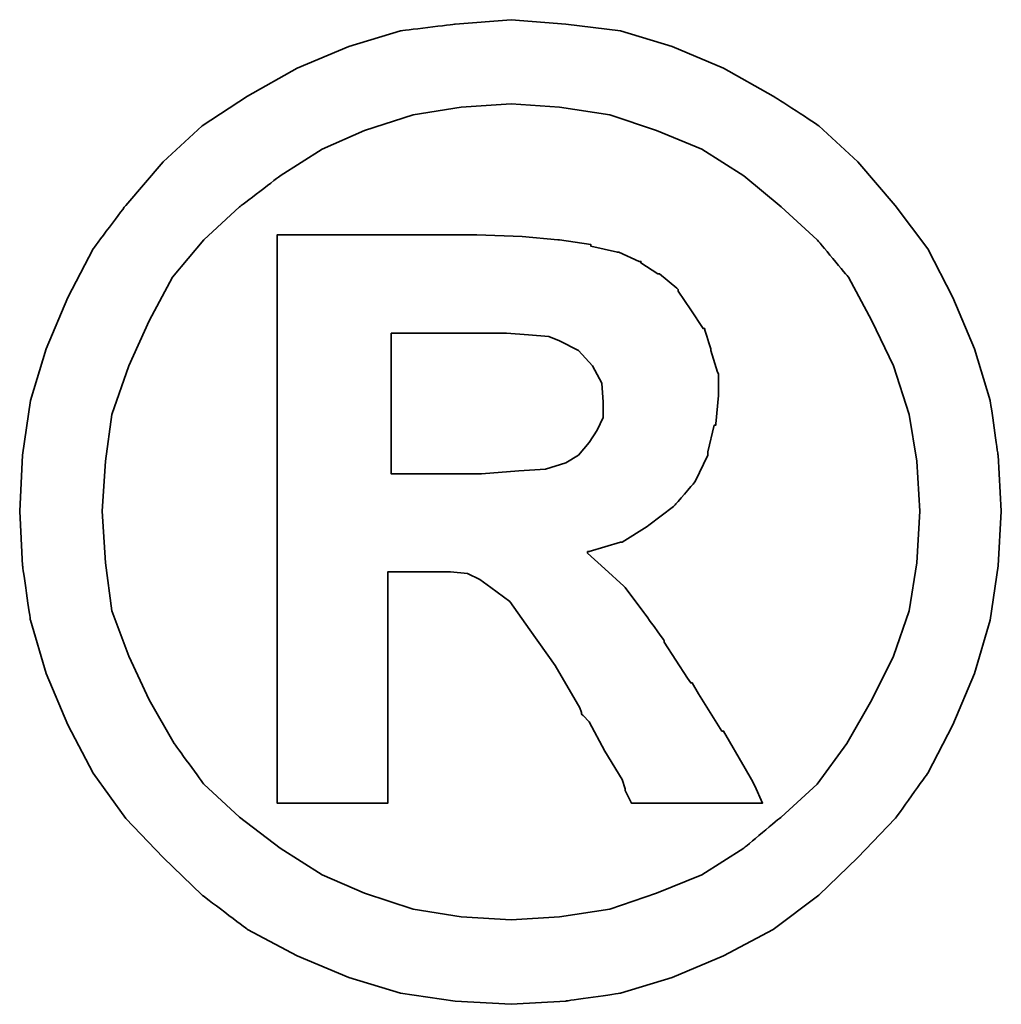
# Model space of a CAD drawing. Header units: millimetres. Extents: x 66 to 553, y -62 to 114.
# Tile 47 of 49: x 457.48 to 459.04, y -6.26 to -4.69. Entities that reach past the tile are written whole.
import ezdxf

# ---------------------------------------------------------------- set-up
doc = ezdxf.new("R2010")
doc.units = ezdxf.units.MM
doc.header["$LTSCALE"] = 0.15
doc.layers.add('DIM', color=4, linetype='CONTINUOUS')
doc.layers.add('layer 1', color=7, linetype='CONTINUOUS')

# ---------------------------------------------------------------- blocks, each defined once
blk = doc.blocks.new('TBI MOTION logo(完整正式版)')
at = {"layer": 'layer 1', "color": 22, "lineweight": 35}
for points, knots in [([(81.20634, 4.98624), (81.20634, 4.98624), (81.18649, 5.32862), (81.18649, 5.32862), (81.18649, 5.32862), (81.18649, 5.32862), (81.13886, 5.66206), (81.13886, 5.66206), (81.13886, 5.66206), (81.13886, 5.66206), (81.04359, 5.97764), (81.04359, 5.97764), (81.04359, 5.97764), (81.04359, 5.97764), (80.91061, 6.29124), (80.91061, 6.29124), (80.91061, 6.29124), (80.91061, 6.29124), (80.75778, 6.58697), (80.75778, 6.58697), (80.75778, 6.58697), (80.75778, 6.58697), (80.5593, 6.85294), (80.5593, 6.85294), (80.5593, 6.85294), (80.5593, 6.85294), (80.33105, 7.1189), (80.33105, 7.1189), (80.33105, 7.1189), (80.33105, 7.1189), (80.09287, 7.33921), (80.09287, 7.33921), (80.09287, 7.33921), (80.09287, 7.33921), (79.815, 7.51982), (79.815, 7.51982), (79.815, 7.51982), (79.815, 7.51982), (79.51133, 7.69051), (79.51133, 7.69051), (79.51133, 7.69051), (79.51133, 7.69051), (79.19773, 7.8235), (79.19773, 7.8235), (79.19773, 7.8235), (79.19773, 7.8235), (78.88215, 7.91877), (78.88215, 7.91877), (78.88215, 7.91877), (78.88215, 7.91877), (78.54871, 7.95846), (78.54871, 7.95846), (78.54871, 7.95846), (78.54871, 7.95846), (78.21526, 7.98625), (78.21526, 7.98625), (78.21526, 7.98625), (78.21526, 7.98625), (77.87388, 7.95846), (77.87388, 7.95846), (77.87388, 7.95846), (77.87388, 7.95846), (77.54044, 7.91877), (77.54044, 7.91877), (77.54044, 7.91877), (77.54044, 7.91877), (77.22485, 7.8235), (77.22485, 7.8235), (77.22485, 7.8235), (77.22485, 7.8235), (76.91027, 7.69051), (76.91027, 7.69051), (76.91027, 7.69051), (76.91027, 7.69051), (76.6056, 7.51982), (76.6056, 7.51982), (76.6056, 7.51982), (76.6056, 7.51982), (76.32972, 7.33921), (76.32972, 7.33921), (76.32972, 7.33921), (76.32972, 7.33921), (76.09154, 7.1189), (76.09154, 7.1189), (76.09154, 7.1189), (76.09154, 7.1189), (75.86329, 6.85294), (75.86329, 6.85294), (75.86329, 6.85294), (75.86329, 6.85294), (75.66382, 6.58697), (75.66382, 6.58697), (75.66382, 6.58697), (75.66382, 6.58697), (75.51099, 6.29124), (75.51099, 6.29124), (75.51099, 6.29124), (75.51099, 6.29124), (75.37702, 5.97764), (75.37702, 5.97764), (75.37702, 5.97764), (75.37702, 5.97764), (75.28175, 5.66206), (75.28175, 5.66206), (75.28175, 5.66206), (75.28175, 5.66206), (75.23411, 5.32862), (75.23411, 5.32862), (75.23411, 5.32862), (75.23411, 5.32862), (75.21625, 4.98624), (75.21625, 4.98624), (75.21625, 4.98624), (75.21625, 4.98624), (75.23411, 4.6528), (75.23411, 4.6528), (75.23411, 4.6528), (75.23411, 4.6528), (75.28175, 4.32035), (75.28175, 4.32035), (75.28175, 4.32035), (75.28175, 4.32035), (75.37702, 3.99583), (75.37702, 3.99583), (75.37702, 3.99583), (75.37702, 3.99583), (75.51099, 3.68224), (75.51099, 3.68224), (75.51099, 3.68224), (75.51099, 3.68224), (75.66382, 3.38749), (75.66382, 3.38749), (75.66382, 3.38749), (75.66382, 3.38749), (75.86329, 3.10963), (75.86329, 3.10963), (75.86329, 3.10963), (75.86329, 3.10963), (76.09154, 2.87145), (76.09154, 2.87145), (76.09154, 2.87145), (76.09154, 2.87145), (76.32972, 2.6432), (76.32972, 2.6432), (76.32972, 2.6432), (76.32972, 2.6432), (76.6056, 2.43381), (76.6056, 2.43381), (76.6056, 2.43381), (76.6056, 2.43381), (76.91027, 2.27205), (76.91027, 2.27205), (76.91027, 2.27205), (76.91027, 2.27205), (77.22485, 2.13906), (77.22485, 2.13906), (77.22485, 2.13906), (77.22485, 2.13906), (77.54044, 2.0438), (77.54044, 2.0438), (77.54044, 2.0438), (77.54044, 2.0438), (77.87388, 1.99616), (77.87388, 1.99616), (77.87388, 1.99616), (77.87388, 1.99616), (78.21526, 1.97631), (78.21526, 1.97631), (78.21526, 1.97631), (78.21526, 1.97631), (78.54871, 1.99616), (78.54871, 1.99616), (78.54871, 1.99616), (78.54871, 1.99616), (78.88215, 2.0438), (78.88215, 2.0438), (78.88215, 2.0438), (78.88215, 2.0438), (79.19773, 2.13906), (79.19773, 2.13906), (79.19773, 2.13906), (79.19773, 2.13906), (79.51133, 2.27205), (79.51133, 2.27205), (79.51133, 2.27205), (79.51133, 2.27205), (79.815, 2.43381), (79.815, 2.43381), (79.815, 2.43381), (79.815, 2.43381), (80.09287, 2.6432), (80.09287, 2.6432), (80.09287, 2.6432), (80.09287, 2.6432), (80.33105, 2.87145), (80.33105, 2.87145), (80.33105, 2.87145), (80.33105, 2.87145), (80.5593, 3.10963), (80.5593, 3.10963), (80.5593, 3.10963), (80.5593, 3.10963), (80.75778, 3.38749), (80.75778, 3.38749), (80.75778, 3.38749), (80.75778, 3.38749), (80.91061, 3.68224), (80.91061, 3.68224), (80.91061, 3.68224), (80.91061, 3.68224), (81.04359, 3.99583), (81.04359, 3.99583), (81.04359, 3.99583), (81.04359, 3.99583), (81.13886, 4.32035), (81.13886, 4.32035), (81.13886, 4.32035), (81.13886, 4.32035), (81.18649, 4.6528), (81.18649, 4.6528), (81.18649, 4.6528), (81.18649, 4.6528), (81.20634, 4.98624), (81.20634, 4.98624)], [0, 0, 0, 0, 0.0178571, 0.0178571, 0.0178571, 0.0178572, 0.0357143, 0.0357143, 0.0357143, 0.0357143, 0.0535714, 0.0535714, 0.0535714, 0.0535714, 0.0714286, 0.0714286, 0.0714286, 0.0714286, 0.0892857, 0.0892857, 0.0892857, 0.0892857, 0.1071429, 0.1071429, 0.1071429, 0.1071429, 0.125, 0.125, 0.125, 0.125, 0.1428571, 0.1428571, 0.1428571, 0.1428572, 0.1607143, 0.1607143, 0.1607143, 0.1607143, 0.1785714, 0.1785714, 0.1785714, 0.1785714, 0.1964286, 0.1964286, 0.1964286, 0.1964286, 0.2142857, 0.2142857, 0.2142857, 0.2142857, 0.2321429, 0.2321429, 0.2321429, 0.2321429, 0.25, 0.25, 0.25, 0.25, 0.2678571, 0.2678571, 0.2678571, 0.2678572, 0.2857143, 0.2857143, 0.2857143, 0.2857143, 0.3035714, 0.3035714, 0.3035714, 0.3035714, 0.3214286, 0.3214286, 0.3214286, 0.3214286, 0.3392857, 0.3392857, 0.3392857, 0.3392857, 0.3571429, 0.3571429, 0.3571429, 0.3571429, 0.375, 0.375, 0.375, 0.375, 0.3928571, 0.3928571, 0.3928571, 0.3928572, 0.4107143, 0.4107143, 0.4107143, 0.4107143, 0.4285714, 0.4285714, 0.4285714, 0.4285714, 0.4464286, 0.4464286, 0.4464286, 0.4464286, 0.4642857, 0.4642857, 0.4642857, 0.4642857, 0.4821429, 0.4821429, 0.4821429, 0.4821429, 0.5, 0.5, 0.5, 0.5, 0.5178571, 0.5178571, 0.5178571, 0.5178572, 0.5357143, 0.5357143, 0.5357143, 0.5357143, 0.5535714, 0.5535714, 0.5535714, 0.5535714, 0.5714286, 0.5714286, 0.5714286, 0.5714286, 0.5892857, 0.5892857, 0.5892857, 0.5892857, 0.6071429, 0.6071429, 0.6071429, 0.6071429, 0.625, 0.625, 0.625, 0.625, 0.6428571, 0.6428571, 0.6428571, 0.6428572, 0.6607143, 0.6607143, 0.6607143, 0.6607143, 0.6785714, 0.6785714, 0.6785714, 0.6785714, 0.6964286, 0.6964286, 0.6964286, 0.6964286, 0.7142857, 0.7142857, 0.7142857, 0.7142857, 0.7321429, 0.7321429, 0.7321429, 0.7321429, 0.75, 0.75, 0.75, 0.75, 0.7678571, 0.7678571, 0.7678571, 0.7678572, 0.7857143, 0.7857143, 0.7857143, 0.7857143, 0.8035714, 0.8035714, 0.8035714, 0.8035714, 0.8214286, 0.8214286, 0.8214286, 0.8214286, 0.8392857, 0.8392857, 0.8392857, 0.8392857, 0.8571429, 0.8571429, 0.8571429, 0.8571429, 0.875, 0.875, 0.875, 0.875, 0.8928571, 0.8928571, 0.8928571, 0.8928572, 0.9107143, 0.9107143, 0.9107143, 0.9107143, 0.9285714, 0.9285714, 0.9285714, 0.9285714, 0.9464286, 0.9464286, 0.9464286, 0.9464286, 0.9642857, 0.9642857, 0.9642857, 0.9642857, 0.9821429, 0.9821429, 0.9821429, 0.9821429, 1, 1, 1, 1]), ([(80.71014, 4.98624), (80.71014, 4.98624), (80.69129, 5.29091), (80.69129, 5.29091), (80.69129, 5.29091), (80.69129, 5.29091), (80.64464, 5.57672), (80.64464, 5.57672), (80.64464, 5.57672), (80.64464, 5.57672), (80.54937, 5.87245), (80.54937, 5.87245), (80.54937, 5.87245), (80.54937, 5.87245), (80.41639, 6.14833), (80.41639, 6.14833), (80.41639, 6.14833), (80.41639, 6.14833), (80.27349, 6.41429), (80.27349, 6.41429), (80.27349, 6.41429), (80.27349, 6.41429), (80.08295, 6.64255), (80.08295, 6.64255), (80.08295, 6.64255), (80.08295, 6.64255), (79.86264, 6.84301), (79.86264, 6.84301), (79.86264, 6.84301), (79.86264, 6.84301), (79.63439, 7.03355), (79.63439, 7.03355), (79.63439, 7.03355), (79.63439, 7.03355), (79.37835, 7.1963), (79.37835, 7.1963), (79.37835, 7.1963), (79.37835, 7.1963), (79.10246, 7.30944), (79.10246, 7.30944), (79.10246, 7.30944), (79.10246, 7.30944), (78.81665, 7.40471), (78.81665, 7.40471), (78.81665, 7.40471), (78.81665, 7.40471), (78.511, 7.45234), (78.511, 7.45234), (78.511, 7.45234), (78.511, 7.45234), (78.21526, 7.47219), (78.21526, 7.47219), (78.21526, 7.47219), (78.21526, 7.47219), (77.9106, 7.45234), (77.9106, 7.45234), (77.9106, 7.45234), (77.9106, 7.45234), (77.61685, 7.40471), (77.61685, 7.40471), (77.61685, 7.40471), (77.61685, 7.40471), (77.32012, 7.30944), (77.32012, 7.30944), (77.32012, 7.30944), (77.32012, 7.30944), (77.06309, 7.1963), (77.06309, 7.1963), (77.06309, 7.1963), (77.06309, 7.1963), (76.80606, 7.03355), (76.80606, 7.03355), (76.80606, 7.03355), (76.80606, 7.03355), (76.55797, 6.84301), (76.55797, 6.84301), (76.55797, 6.84301), (76.55797, 6.84301), (76.34063, 6.64255), (76.34063, 6.64255), (76.34063, 6.64255), (76.34063, 6.64255), (76.1491, 6.41429), (76.1491, 6.41429), (76.1491, 6.41429), (76.1491, 6.41429), (76.0062, 6.14833), (76.0062, 6.14833), (76.0062, 6.14833), (76.0062, 6.14833), (75.88314, 5.87245), (75.88314, 5.87245), (75.88314, 5.87245), (75.88314, 5.87245), (75.77794, 5.57672), (75.77794, 5.57672), (75.77794, 5.57672), (75.77794, 5.57672), (75.73924, 5.29091), (75.73924, 5.29091), (75.73924, 5.29091), (75.73924, 5.29091), (75.72039, 4.98624), (75.72039, 4.98624), (75.72039, 4.98624), (75.72039, 4.98624), (75.73924, 4.67165), (75.73924, 4.67165), (75.73924, 4.67165), (75.73924, 4.67165), (75.77794, 4.37791), (75.77794, 4.37791), (75.77794, 4.37791), (75.77794, 4.37791), (75.88314, 4.10102), (75.88314, 4.10102), (75.88314, 4.10102), (75.88314, 4.10102), (76.0062, 3.83407), (76.0062, 3.83407), (76.0062, 3.83407), (76.0062, 3.83407), (76.15902, 3.56811), (76.15902, 3.56811), (76.15902, 3.56811), (76.15902, 3.56811), (76.34063, 3.32001), (76.34063, 3.32001), (76.34063, 3.32001), (76.34063, 3.32001), (76.55797, 3.11955), (76.55797, 3.11955), (76.55797, 3.11955), (76.55797, 3.11955), (76.80606, 2.92901), (76.80606, 2.92901), (76.80606, 2.92901), (76.80606, 2.92901), (77.06309, 2.76725), (77.06309, 2.76725), (77.06309, 2.76725), (77.06309, 2.76725), (77.32012, 2.65412), (77.32012, 2.65412), (77.32012, 2.65412), (77.32012, 2.65412), (77.61685, 2.55786), (77.61685, 2.55786), (77.61685, 2.55786), (77.61685, 2.55786), (77.9106, 2.51022), (77.9106, 2.51022), (77.9106, 2.51022), (77.9106, 2.51022), (78.21526, 2.49137), (78.21526, 2.49137), (78.21526, 2.49137), (78.21526, 2.49137), (78.511, 2.51022), (78.511, 2.51022), (78.511, 2.51022), (78.511, 2.51022), (78.81665, 2.55786), (78.81665, 2.55786), (78.81665, 2.55786), (78.81665, 2.55786), (79.10246, 2.65412), (79.10246, 2.65412), (79.10246, 2.65412), (79.10246, 2.65412), (79.37835, 2.76725), (79.37835, 2.76725), (79.37835, 2.76725), (79.37835, 2.76725), (79.63439, 2.92901), (79.63439, 2.92901), (79.63439, 2.92901), (79.63439, 2.92901), (79.86264, 3.11955), (79.86264, 3.11955), (79.86264, 3.11955), (79.86264, 3.11955), (80.08295, 3.32001), (80.08295, 3.32001), (80.08295, 3.32001), (80.08295, 3.32001), (80.26356, 3.56811), (80.26356, 3.56811), (80.26356, 3.56811), (80.26356, 3.56811), (80.41639, 3.83407), (80.41639, 3.83407), (80.41639, 3.83407), (80.41639, 3.83407), (80.54937, 4.10102), (80.54937, 4.10102), (80.54937, 4.10102), (80.54937, 4.10102), (80.64464, 4.37791), (80.64464, 4.37791), (80.64464, 4.37791), (80.64464, 4.37791), (80.69129, 4.67165), (80.69129, 4.67165), (80.69129, 4.67165), (80.69129, 4.67165), (80.71014, 4.98624), (80.71014, 4.98624)], [0, 0, 0, 0, 0.0192308, 0.0192308, 0.0192308, 0.0192308, 0.0384615, 0.0384615, 0.0384615, 0.0384615, 0.0576923, 0.0576923, 0.0576923, 0.0576923, 0.0769231, 0.0769231, 0.0769231, 0.0769231, 0.0961538, 0.0961538, 0.0961538, 0.0961539, 0.1153846, 0.1153846, 0.1153846, 0.1153846, 0.1346154, 0.1346154, 0.1346154, 0.1346154, 0.1538462, 0.1538462, 0.1538462, 0.1538462, 0.1730769, 0.1730769, 0.1730769, 0.1730769, 0.1923077, 0.1923077, 0.1923077, 0.1923077, 0.2115385, 0.2115385, 0.2115385, 0.2115385, 0.2307692, 0.2307692, 0.2307692, 0.2307692, 0.25, 0.25, 0.25, 0.25, 0.2692308, 0.2692308, 0.2692308, 0.2692308, 0.2884615, 0.2884615, 0.2884615, 0.2884615, 0.3076923, 0.3076923, 0.3076923, 0.3076923, 0.3269231, 0.3269231, 0.3269231, 0.3269231, 0.3461538, 0.3461538, 0.3461538, 0.3461539, 0.3653846, 0.3653846, 0.3653846, 0.3653846, 0.3846154, 0.3846154, 0.3846154, 0.3846154, 0.4038462, 0.4038462, 0.4038462, 0.4038462, 0.4230769, 0.4230769, 0.4230769, 0.4230769, 0.4423077, 0.4423077, 0.4423077, 0.4423077, 0.4615385, 0.4615385, 0.4615385, 0.4615385, 0.4807692, 0.4807692, 0.4807692, 0.4807692, 0.5, 0.5, 0.5, 0.5, 0.5192308, 0.5192308, 0.5192308, 0.5192308, 0.5384615, 0.5384615, 0.5384615, 0.5384615, 0.5576923, 0.5576923, 0.5576923, 0.5576923, 0.5769231, 0.5769231, 0.5769231, 0.5769231, 0.5961538, 0.5961538, 0.5961538, 0.5961539, 0.6153846, 0.6153846, 0.6153846, 0.6153846, 0.6346154, 0.6346154, 0.6346154, 0.6346154, 0.6538462, 0.6538462, 0.6538462, 0.6538462, 0.6730769, 0.6730769, 0.6730769, 0.6730769, 0.6923077, 0.6923077, 0.6923077, 0.6923077, 0.7115385, 0.7115385, 0.7115385, 0.7115385, 0.7307692, 0.7307692, 0.7307692, 0.7307692, 0.75, 0.75, 0.75, 0.75, 0.7692308, 0.7692308, 0.7692308, 0.7692308, 0.7884615, 0.7884615, 0.7884615, 0.7884615, 0.8076923, 0.8076923, 0.8076923, 0.8076923, 0.8269231, 0.8269231, 0.8269231, 0.8269231, 0.8461538, 0.8461538, 0.8461538, 0.8461539, 0.8653846, 0.8653846, 0.8653846, 0.8653846, 0.8846154, 0.8846154, 0.8846154, 0.8846154, 0.9038462, 0.9038462, 0.9038462, 0.9038462, 0.9230769, 0.9230769, 0.9230769, 0.9230769, 0.9423077, 0.9423077, 0.9423077, 0.9423077, 0.9615385, 0.9615385, 0.9615385, 0.9615385, 0.9807692, 0.9807692, 0.9807692, 0.9807692, 1, 1, 1, 1]), ([(76.78721, 3.2823), (76.78721, 3.2823), (76.78721, 3.32001), (76.78721, 3.32001), (76.78721, 3.32001), (76.78721, 3.32001), (76.78721, 3.42422), (76.78721, 3.42422), (76.78721, 3.42422), (76.78721, 3.42422), (76.78721, 3.59689), (76.78721, 3.59689), (76.78721, 3.59689), (76.78721, 3.59689), (76.78721, 3.80529), (76.78721, 3.80529), (76.78721, 3.80529), (76.78721, 3.80529), (76.78721, 4.0524), (76.78721, 4.0524), (76.78721, 4.0524), (76.78721, 4.0524), (76.78721, 4.32035), (76.78721, 4.32035), (76.78721, 4.32035), (76.78721, 4.32035), (76.78721, 4.92868), (76.78721, 4.92868), (76.78721, 4.92868), (76.78721, 4.92868), (76.78721, 5.53801), (76.78721, 5.53801), (76.78721, 5.53801), (76.78721, 5.53801), (76.78721, 5.82482), (76.78721, 5.82482), (76.78721, 5.82482), (76.78721, 5.82482), (76.78721, 6.07291), (76.78721, 6.07291), (76.78721, 6.07291), (76.78721, 6.07291), (76.78721, 6.30017), (76.78721, 6.30017), (76.78721, 6.30017), (76.78721, 6.30017), (76.78721, 6.45399), (76.78721, 6.45399), (76.78721, 6.45399), (76.78721, 6.45399), (76.78721, 6.5572), (76.78721, 6.5572), (76.78721, 6.5572), (76.78721, 6.5572), (76.78721, 6.59689), (76.78721, 6.59689), (76.78721, 6.59689), (76.78721, 6.59689), (76.78721, 6.67232), (76.78721, 6.67232), (76.78721, 6.67232), (76.78721, 6.67232), (76.8537, 6.67232), (76.8537, 6.67232), (76.8537, 6.67232), (76.8537, 6.67232), (76.87355, 6.67232), (76.87355, 6.67232), (76.87355, 6.67232), (76.87355, 6.67232), (76.91027, 6.67232), (76.91027, 6.67232), (76.91027, 6.67232), (76.91027, 6.67232), (77.04424, 6.67232), (77.04424, 6.67232), (77.04424, 6.67232), (77.04424, 6.67232), (77.22485, 6.67232), (77.22485, 6.67232), (77.22485, 6.67232), (77.22485, 6.67232), (77.43524, 6.67232), (77.43524, 6.67232), (77.43524, 6.67232), (77.43524, 6.67232), (77.65357, 6.67232), (77.65357, 6.67232), (77.65357, 6.67232), (77.65357, 6.67232), (77.82625, 6.67232), (77.82625, 6.67232), (77.82625, 6.67232), (77.82625, 6.67232), (77.94037, 6.67232), (77.94037, 6.67232), (77.94037, 6.67232), (77.94037, 6.67232), (77.97709, 6.67232), (77.97709, 6.67232), (77.97709, 6.67232), (77.97709, 6.67232), (77.99694, 6.67232), (77.99694, 6.67232), (77.99694, 6.67232), (77.99694, 6.67232), (78.00686, 6.67232), (78.00686, 6.67232), (78.00686, 6.67232), (78.00686, 6.67232), (78.28275, 6.6624), (78.28275, 6.6624), (78.28275, 6.6624), (78.28275, 6.6624), (78.50107, 6.64255), (78.50107, 6.64255), (78.50107, 6.64255), (78.50107, 6.64255), (78.511, 6.64255), (78.511, 6.64255), (78.511, 6.64255), (78.511, 6.64255), (78.70154, 6.61476), (78.70154, 6.61476), (78.70154, 6.61476), (78.70154, 6.61476), (78.70154, 6.60483), (78.70154, 6.60483), (78.70154, 6.60483), (78.70154, 6.60483), (78.86429, 6.56713), (78.86429, 6.56713), (78.86429, 6.56713), (78.86429, 6.56713), (78.87223, 6.56713), (78.87223, 6.56713), (78.87223, 6.56713), (78.87223, 6.56713), (78.99727, 6.51056), (78.99727, 6.51056), (78.99727, 6.51056), (78.99727, 6.51056), (79.00719, 6.51056), (79.00719, 6.51056), (79.00719, 6.51056), (79.00719, 6.51056), (79.00719, 6.50162), (79.00719, 6.50162), (79.00719, 6.50162), (79.00719, 6.50162), (79.1104, 6.43415), (79.1104, 6.43415), (79.1104, 6.43415), (79.1104, 6.43415), (79.12132, 6.43415), (79.12132, 6.43415), (79.12132, 6.43415), (79.12132, 6.43415), (79.22552, 6.34781), (79.22552, 6.34781), (79.22552, 6.34781), (79.22552, 6.34781), (79.23544, 6.33888), (79.23544, 6.33888), (79.23544, 6.33888), (79.23544, 6.33888), (79.23544, 6.32895), (79.23544, 6.32895), (79.23544, 6.32895), (79.23544, 6.32895), (79.31087, 6.21483), (79.31087, 6.21483), (79.31087, 6.21483), (79.31087, 6.21483), (79.38629, 6.1007), (79.38629, 6.1007), (79.38629, 6.1007), (79.38629, 6.1007), (79.3972, 6.1007), (79.3972, 6.1007), (79.3972, 6.1007), (79.3972, 6.1007), (79.3972, 6.09078), (79.3972, 6.09078), (79.3972, 6.09078), (79.3972, 6.09078), (79.43392, 5.97764), (79.43392, 5.97764), (79.43392, 5.97764), (79.43392, 5.97764), (79.43392, 5.96772), (79.43392, 5.96772), (79.43392, 5.96772), (79.43392, 5.96772), (79.47362, 5.83474), (79.47362, 5.83474), (79.47362, 5.83474), (79.47362, 5.83474), (79.48156, 5.82482), (79.48156, 5.82482), (79.48156, 5.82482), (79.48156, 5.82482), (79.48156, 5.69977), (79.48156, 5.69977), (79.48156, 5.69977), (79.48156, 5.69977), (79.48156, 5.69183), (79.48156, 5.69183), (79.48156, 5.69183), (79.48156, 5.69183), (79.4637, 5.51915), (79.4637, 5.51915), (79.4637, 5.51915), (79.4637, 5.51915), (79.4637, 5.51122), (79.4637, 5.51122), (79.4637, 5.51122), (79.4637, 5.51122), (79.45377, 5.51122), (79.45377, 5.51122), (79.45377, 5.51122), (79.45377, 5.51122), (79.41507, 5.34847), (79.41507, 5.34847), (79.41507, 5.34847), (79.41507, 5.34847), (79.41507, 5.33854), (79.41507, 5.33854), (79.41507, 5.33854), (79.41507, 5.33854), (79.41507, 5.32862), (79.41507, 5.32862), (79.41507, 5.32862), (79.41507, 5.32862), (79.33865, 5.16785), (79.33865, 5.16785), (79.33865, 5.16785), (79.33865, 5.16785), (79.33071, 5.15693), (79.33071, 5.15693), (79.33071, 5.15693), (79.33071, 5.15693), (79.2156, 5.02495), (79.2156, 5.02495), (79.2156, 5.02495), (79.2156, 5.02495), (79.20567, 5.01502), (79.20567, 5.01502), (79.20567, 5.01502), (79.20567, 5.01502), (79.05483, 4.89991), (79.05483, 4.89991), (79.05483, 4.89991), (79.05483, 4.89991), (79.04491, 4.89197), (79.04491, 4.89197), (79.04491, 4.89197), (79.04491, 4.89197), (78.89208, 4.7967), (78.89208, 4.7967), (78.89208, 4.7967), (78.89208, 4.7967), (78.88215, 4.7967), (78.88215, 4.7967), (78.88215, 4.7967), (78.88215, 4.7967), (78.69161, 4.73913), (78.69161, 4.73913), (78.69161, 4.73913), (78.69161, 4.73913), (78.68169, 4.73913), (78.68169, 4.73913), (78.68169, 4.73913), (78.68169, 4.73913), (78.68169, 4.72921), (78.68169, 4.72921), (78.68169, 4.72921), (78.68169, 4.72921), (78.78688, 4.63394), (78.78688, 4.63394), (78.78688, 4.63394), (78.78688, 4.63394), (78.902, 4.52875), (78.902, 4.52875), (78.902, 4.52875), (78.902, 4.52875), (78.91093, 4.52081), (78.91093, 4.52081), (78.91093, 4.52081), (78.91093, 4.52081), (79.02506, 4.36798), (79.02506, 4.36798), (79.02506, 4.36798), (79.02506, 4.36798), (79.1501, 4.1953), (79.1501, 4.1953), (79.1501, 4.1953), (79.1501, 4.1953), (79.1501, 4.18736), (79.1501, 4.18736), (79.1501, 4.18736), (79.1501, 4.18736), (79.29201, 3.96705), (79.29201, 3.96705), (79.29201, 3.96705), (79.29201, 3.96705), (79.31087, 3.93828), (79.31087, 3.93828), (79.31087, 3.93828), (79.31087, 3.93828), (79.32079, 3.93828), (79.32079, 3.93828), (79.32079, 3.93828), (79.32079, 3.93828), (79.3585, 3.87178), (79.3585, 3.87178), (79.3585, 3.87178), (79.3585, 3.87178), (79.50141, 3.64353), (79.50141, 3.64353), (79.50141, 3.64353), (79.50141, 3.64353), (79.51133, 3.64353), (79.51133, 3.64353), (79.51133, 3.64353), (79.51133, 3.64353), (79.64431, 3.41528), (79.64431, 3.41528), (79.64431, 3.41528), (79.64431, 3.41528), (79.68202, 3.3478), (79.68202, 3.3478), (79.68202, 3.3478), (79.68202, 3.3478), (79.70187, 3.31009), (79.70187, 3.31009), (79.70187, 3.31009), (79.70187, 3.31009), (79.7495, 3.2049), (79.7495, 3.2049), (79.7495, 3.2049), (79.7495, 3.2049), (79.64431, 3.2049), (79.64431, 3.2049), (79.64431, 3.2049), (79.64431, 3.2049), (79.62546, 3.2049), (79.62546, 3.2049), (79.62546, 3.2049), (79.62546, 3.2049), (79.53912, 3.2049), (79.53912, 3.2049), (79.53912, 3.2049), (79.53912, 3.2049), (79.31087, 3.2049), (79.31087, 3.2049), (79.31087, 3.2049), (79.31087, 3.2049), (79.08262, 3.2049), (79.08262, 3.2049), (79.08262, 3.2049), (79.08262, 3.2049), (79.00719, 3.2049), (79.00719, 3.2049), (79.00719, 3.2049), (79.00719, 3.2049), (78.98735, 3.2049), (78.98735, 3.2049), (78.98735, 3.2049), (78.98735, 3.2049), (78.94964, 3.2049), (78.94964, 3.2049), (78.94964, 3.2049), (78.94964, 3.2049), (78.92979, 3.24459), (78.92979, 3.24459), (78.92979, 3.24459), (78.92979, 3.24459), (78.91093, 3.2823), (78.91093, 3.2823), (78.91093, 3.2823), (78.91093, 3.2823), (78.91093, 3.29223), (78.91093, 3.29223), (78.91093, 3.29223), (78.91093, 3.29223), (78.89208, 3.3478), (78.89208, 3.3478), (78.89208, 3.3478), (78.89208, 3.3478), (78.78688, 3.52048), (78.78688, 3.52048), (78.78688, 3.52048), (78.78688, 3.52048), (78.69161, 3.7001), (78.69161, 3.7001), (78.69161, 3.7001), (78.69161, 3.7001), (78.6539, 3.7388), (78.6539, 3.7388), (78.6539, 3.7388), (78.6539, 3.7388), (78.64398, 3.74873), (78.64398, 3.74873), (78.64398, 3.74873), (78.64398, 3.74873), (78.64398, 3.75766), (78.64398, 3.75766), (78.64398, 3.75766), (78.64398, 3.75766), (78.63405, 3.78644), (78.63405, 3.78644), (78.63405, 3.78644), (78.63405, 3.78644), (78.48321, 4.04347), (78.48321, 4.04347), (78.48321, 4.04347), (78.48321, 4.04347), (78.33038, 4.2618), (78.33038, 4.2618), (78.33038, 4.2618), (78.33038, 4.2618), (78.20732, 4.43447), (78.20732, 4.43447), (78.20732, 4.43447), (78.20732, 4.43447), (78.09221, 4.52081), (78.09221, 4.52081), (78.09221, 4.52081), (78.09221, 4.52081), (78.02472, 4.56845), (78.02472, 4.56845), (78.02472, 4.56845), (78.02472, 4.56845), (77.9493, 4.60616), (77.9493, 4.60616), (77.9493, 4.60616), (77.9493, 4.60616), (77.8451, 4.61608), (77.8451, 4.61608), (77.8451, 4.61608), (77.8451, 4.61608), (77.71113, 4.61608), (77.71113, 4.61608), (77.71113, 4.61608), (77.71113, 4.61608), (77.69128, 4.61608), (77.69128, 4.61608), (77.69128, 4.61608), (77.69128, 4.61608), (77.67342, 4.61608), (77.67342, 4.61608), (77.67342, 4.61608), (77.67342, 4.61608), (77.5583, 4.61608), (77.5583, 4.61608), (77.5583, 4.61608), (77.5583, 4.61608), (77.46303, 4.61608), (77.46303, 4.61608), (77.46303, 4.61608), (77.46303, 4.61608), (77.46303, 4.54761), (77.46303, 4.54761), (77.46303, 4.54761), (77.46303, 4.54761), (77.46303, 4.47318), (77.46303, 4.47318), (77.46303, 4.47318), (77.46303, 4.47318), (77.46303, 4.24294), (77.46303, 4.24294), (77.46303, 4.24294), (77.46303, 4.24294), (77.46303, 3.99583), (77.46303, 3.99583), (77.46303, 3.99583), (77.46303, 3.99583), (77.46303, 3.72888), (77.46303, 3.72888), (77.46303, 3.72888), (77.46303, 3.72888), (77.46303, 3.51055), (77.46303, 3.51055), (77.46303, 3.51055), (77.46303, 3.51055), (77.46303, 3.42422), (77.46303, 3.42422), (77.46303, 3.42422), (77.46303, 3.42422), (77.46303, 3.35773), (77.46303, 3.35773), (77.46303, 3.35773), (77.46303, 3.35773), (77.46303, 3.30017), (77.46303, 3.30017), (77.46303, 3.30017), (77.46303, 3.30017), (77.46303, 3.2823), (77.46303, 3.2823), (77.46303, 3.2823), (77.46303, 3.2823), (77.46303, 3.2049), (77.46303, 3.2049), (77.46303, 3.2049), (77.46303, 3.2049), (77.39753, 3.2049), (77.39753, 3.2049), (77.39753, 3.2049), (77.39753, 3.2049), (77.37768, 3.2049), (77.37768, 3.2049), (77.37768, 3.2049), (77.37768, 3.2049), (77.32012, 3.2049), (77.32012, 3.2049), (77.32012, 3.2049), (77.32012, 3.2049), (77.12165, 3.2049), (77.12165, 3.2049), (77.12165, 3.2049), (77.12165, 3.2049), (76.94897, 3.2049), (76.94897, 3.2049), (76.94897, 3.2049), (76.94897, 3.2049), (76.8924, 3.2049), (76.8924, 3.2049), (76.8924, 3.2049), (76.8924, 3.2049), (76.8537, 3.2049), (76.8537, 3.2049), (76.8537, 3.2049), (76.8537, 3.2049), (76.78721, 3.2049), (76.78721, 3.2049), (76.78721, 3.2049), (76.78721, 3.2049), (76.78721, 3.2823), (76.78721, 3.2823)], [0, 0, 0, 0, 0.0074074, 0.0074074, 0.0074074, 0.0074074, 0.0148148, 0.0148148, 0.0148148, 0.0148148, 0.0222222, 0.0222222, 0.0222222, 0.0222222, 0.0296296, 0.0296296, 0.0296296, 0.0296296, 0.037037, 0.037037, 0.037037, 0.037037, 0.0444444, 0.0444444, 0.0444444, 0.0444445, 0.0518519, 0.0518519, 0.0518519, 0.0518519, 0.0592593, 0.0592593, 0.0592593, 0.0592593, 0.0666667, 0.0666667, 0.0666667, 0.0666667, 0.0740741, 0.0740741, 0.0740741, 0.0740741, 0.0814815, 0.0814815, 0.0814815, 0.0814815, 0.0888889, 0.0888889, 0.0888889, 0.0888889, 0.0962963, 0.0962963, 0.0962963, 0.0962963, 0.1037037, 0.1037037, 0.1037037, 0.1037037, 0.1111111, 0.1111111, 0.1111111, 0.1111111, 0.1185185, 0.1185185, 0.1185185, 0.1185185, 0.1259259, 0.1259259, 0.1259259, 0.1259259, 0.1333333, 0.1333333, 0.1333333, 0.1333333, 0.1407407, 0.1407407, 0.1407407, 0.1407408, 0.1481481, 0.1481481, 0.1481481, 0.1481482, 0.1555556, 0.1555556, 0.1555556, 0.1555556, 0.162963, 0.162963, 0.162963, 0.162963, 0.1703704, 0.1703704, 0.1703704, 0.1703704, 0.1777778, 0.1777778, 0.1777778, 0.1777778, 0.1851852, 0.1851852, 0.1851852, 0.1851852, 0.1925926, 0.1925926, 0.1925926, 0.1925926, 0.2, 0.2, 0.2, 0.2, 0.2074074, 0.2074074, 0.2074074, 0.2074074, 0.2148148, 0.2148148, 0.2148148, 0.2148148, 0.2222222, 0.2222222, 0.2222222, 0.2222222, 0.2296296, 0.2296296, 0.2296296, 0.2296296, 0.237037, 0.237037, 0.237037, 0.237037, 0.2444444, 0.2444444, 0.2444444, 0.2444445, 0.2518519, 0.2518519, 0.2518519, 0.2518519, 0.2592593, 0.2592593, 0.2592593, 0.2592593, 0.2666667, 0.2666667, 0.2666667, 0.2666667, 0.2740741, 0.2740741, 0.2740741, 0.2740741, 0.2814815, 0.2814815, 0.2814815, 0.2814815, 0.2888889, 0.2888889, 0.2888889, 0.2888889, 0.2962963, 0.2962963, 0.2962963, 0.2962963, 0.3037037, 0.3037037, 0.3037037, 0.3037037, 0.3111111, 0.3111111, 0.3111111, 0.3111111, 0.3185185, 0.3185185, 0.3185185, 0.3185185, 0.3259259, 0.3259259, 0.3259259, 0.3259259, 0.3333333, 0.3333333, 0.3333333, 0.3333333, 0.3407407, 0.3407407, 0.3407407, 0.3407408, 0.3481481, 0.3481481, 0.3481481, 0.3481482, 0.3555556, 0.3555556, 0.3555556, 0.3555556, 0.362963, 0.362963, 0.362963, 0.362963, 0.3703704, 0.3703704, 0.3703704, 0.3703704, 0.3777778, 0.3777778, 0.3777778, 0.3777778, 0.3851852, 0.3851852, 0.3851852, 0.3851852, 0.3925926, 0.3925926, 0.3925926, 0.3925926, 0.4, 0.4, 0.4, 0.4, 0.4074074, 0.4074074, 0.4074074, 0.4074074, 0.4148148, 0.4148148, 0.4148148, 0.4148148, 0.4222222, 0.4222222, 0.4222222, 0.4222222, 0.4296296, 0.4296296, 0.4296296, 0.4296296, 0.437037, 0.437037, 0.437037, 0.437037, 0.4444444, 0.4444444, 0.4444444, 0.4444445, 0.4518519, 0.4518519, 0.4518519, 0.4518519, 0.4592593, 0.4592593, 0.4592593, 0.4592593, 0.4666667, 0.4666667, 0.4666667, 0.4666667, 0.4740741, 0.4740741, 0.4740741, 0.4740741, 0.4814815, 0.4814815, 0.4814815, 0.4814815, 0.4888889, 0.4888889, 0.4888889, 0.4888889, 0.4962963, 0.4962963, 0.4962963, 0.4962963, 0.5037037, 0.5037037, 0.5037037, 0.5037037, 0.5111111, 0.5111111, 0.5111111, 0.5111111, 0.5185185, 0.5185185, 0.5185185, 0.5185185, 0.5259259, 0.5259259, 0.5259259, 0.5259259, 0.5333333, 0.5333333, 0.5333333, 0.5333333, 0.5407407, 0.5407407, 0.5407407, 0.5407408, 0.5481481, 0.5481481, 0.5481481, 0.5481482, 0.5555556, 0.5555556, 0.5555556, 0.5555556, 0.562963, 0.562963, 0.562963, 0.562963, 0.5703704, 0.5703704, 0.5703704, 0.5703704, 0.5777778, 0.5777778, 0.5777778, 0.5777778, 0.5851852, 0.5851852, 0.5851852, 0.5851852, 0.5925926, 0.5925926, 0.5925926, 0.5925926, 0.6, 0.6, 0.6, 0.6, 0.6074074, 0.6074074, 0.6074074, 0.6074074, 0.6148148, 0.6148148, 0.6148148, 0.6148148, 0.6222222, 0.6222222, 0.6222222, 0.6222222, 0.6296296, 0.6296296, 0.6296296, 0.6296296, 0.637037, 0.637037, 0.637037, 0.637037, 0.6444444, 0.6444444, 0.6444444, 0.6444445, 0.6518519, 0.6518519, 0.6518519, 0.6518519, 0.6592593, 0.6592593, 0.6592593, 0.6592593, 0.6666667, 0.6666667, 0.6666667, 0.6666667, 0.6740741, 0.6740741, 0.6740741, 0.6740741, 0.6814815, 0.6814815, 0.6814815, 0.6814815, 0.6888889, 0.6888889, 0.6888889, 0.6888889, 0.6962963, 0.6962963, 0.6962963, 0.6962963, 0.7037037, 0.7037037, 0.7037037, 0.7037037, 0.7111111, 0.7111111, 0.7111111, 0.7111111, 0.7185185, 0.7185185, 0.7185185, 0.7185185, 0.7259259, 0.7259259, 0.7259259, 0.7259259, 0.7333333, 0.7333333, 0.7333333, 0.7333333, 0.7407407, 0.7407407, 0.7407407, 0.7407408, 0.7481481, 0.7481481, 0.7481481, 0.7481482, 0.7555556, 0.7555556, 0.7555556, 0.7555556, 0.762963, 0.762963, 0.762963, 0.762963, 0.7703704, 0.7703704, 0.7703704, 0.7703704, 0.7777778, 0.7777778, 0.7777778, 0.7777778, 0.7851852, 0.7851852, 0.7851852, 0.7851852, 0.7925926, 0.7925926, 0.7925926, 0.7925926, 0.8, 0.8, 0.8, 0.8, 0.8074074, 0.8074074, 0.8074074, 0.8074074, 0.8148148, 0.8148148, 0.8148148, 0.8148148, 0.8222222, 0.8222222, 0.8222222, 0.8222222, 0.8296296, 0.8296296, 0.8296296, 0.8296296, 0.837037, 0.837037, 0.837037, 0.837037, 0.8444444, 0.8444444, 0.8444444, 0.8444445, 0.8518519, 0.8518519, 0.8518519, 0.8518519, 0.8592593, 0.8592593, 0.8592593, 0.8592593, 0.8666667, 0.8666667, 0.8666667, 0.8666667, 0.8740741, 0.8740741, 0.8740741, 0.8740741, 0.8814815, 0.8814815, 0.8814815, 0.8814815, 0.8888889, 0.8888889, 0.8888889, 0.8888889, 0.8962963, 0.8962963, 0.8962963, 0.8962963, 0.9037037, 0.9037037, 0.9037037, 0.9037037, 0.9111111, 0.9111111, 0.9111111, 0.9111111, 0.9185185, 0.9185185, 0.9185185, 0.9185185, 0.9259259, 0.9259259, 0.9259259, 0.9259259, 0.9333333, 0.9333333, 0.9333333, 0.9333333, 0.9407407, 0.9407407, 0.9407407, 0.9407408, 0.9481481, 0.9481481, 0.9481481, 0.9481482, 0.9555556, 0.9555556, 0.9555556, 0.9555556, 0.962963, 0.962963, 0.962963, 0.962963, 0.9703704, 0.9703704, 0.9703704, 0.9703704, 0.9777778, 0.9777778, 0.9777778, 0.9777778, 0.9851852, 0.9851852, 0.9851852, 0.9851852, 0.9925926, 0.9925926, 0.9925926, 0.9925926, 1, 1, 1, 1]), ([(77.48288, 6.07291), (77.48288, 6.07291), (77.48288, 5.99551), (77.48288, 5.99551), (77.48288, 5.99551), (77.48288, 5.99551), (77.48288, 5.82482), (77.48288, 5.82482), (77.48288, 5.82482), (77.48288, 5.82482), (77.48288, 5.63328), (77.48288, 5.63328), (77.48288, 5.63328), (77.48288, 5.63328), (77.48288, 5.46358), (77.48288, 5.46358), (77.48288, 5.46358), (77.48288, 5.46358), (77.48288, 5.29091), (77.48288, 5.29091), (77.48288, 5.29091), (77.48288, 5.29091), (77.48288, 5.21449), (77.48288, 5.21449), (77.48288, 5.21449), (77.48288, 5.21449), (77.50074, 5.21449), (77.50074, 5.21449), (77.50074, 5.21449), (77.50074, 5.21449), (77.71113, 5.21449), (77.71113, 5.21449), (77.71113, 5.21449), (77.71113, 5.21449), (77.94037, 5.21449), (77.94037, 5.21449), (77.94037, 5.21449), (77.94037, 5.21449), (78.01579, 5.21449), (78.01579, 5.21449), (78.01579, 5.21449), (78.01579, 5.21449), (78.03465, 5.21449), (78.03465, 5.21449), (78.03465, 5.21449), (78.03465, 5.21449), (78.2629, 5.23335), (78.2629, 5.23335), (78.2629, 5.23335), (78.2629, 5.23335), (78.42565, 5.24327), (78.42565, 5.24327), (78.42565, 5.24327), (78.42565, 5.24327), (78.54871, 5.28098), (78.54871, 5.28098), (78.54871, 5.28098), (78.54871, 5.28098), (78.62611, 5.32862), (78.62611, 5.32862), (78.62611, 5.32862), (78.62611, 5.32862), (78.69161, 5.40503), (78.69161, 5.40503), (78.69161, 5.40503), (78.69161, 5.40503), (78.73925, 5.48145), (78.73925, 5.48145), (78.73925, 5.48145), (78.73925, 5.48145), (78.77696, 5.55885), (78.77696, 5.55885), (78.77696, 5.55885), (78.77696, 5.55885), (78.77696, 5.65214), (78.77696, 5.65214), (78.77696, 5.65214), (78.77696, 5.65214), (78.76902, 5.76726), (78.76902, 5.76726), (78.76902, 5.76726), (78.76902, 5.76726), (78.71146, 5.87245), (78.71146, 5.87245), (78.71146, 5.87245), (78.71146, 5.87245), (78.62611, 5.96772), (78.62611, 5.96772), (78.62611, 5.96772), (78.62611, 5.96772), (78.511, 6.02528), (78.511, 6.02528), (78.511, 6.02528), (78.511, 6.02528), (78.44451, 6.05306), (78.44451, 6.05306), (78.44451, 6.05306), (78.44451, 6.05306), (78.32046, 6.06299), (78.32046, 6.06299), (78.32046, 6.06299), (78.32046, 6.06299), (78.18748, 6.07291), (78.18748, 6.07291), (78.18748, 6.07291), (78.18748, 6.07291), (77.99694, 6.07291), (77.99694, 6.07291), (77.99694, 6.07291), (77.99694, 6.07291), (77.97709, 6.07291), (77.97709, 6.07291), (77.97709, 6.07291), (77.97709, 6.07291), (77.90167, 6.07291), (77.90167, 6.07291), (77.90167, 6.07291), (77.90167, 6.07291), (77.69128, 6.07291), (77.69128, 6.07291), (77.69128, 6.07291), (77.69128, 6.07291), (77.50074, 6.07291), (77.50074, 6.07291), (77.50074, 6.07291), (77.50074, 6.07291), (77.48288, 6.07291), (77.48288, 6.07291)], [0, 0, 0, 0, 0.03125, 0.03125, 0.03125, 0.03125, 0.0625, 0.0625, 0.0625, 0.0625, 0.09375, 0.09375, 0.09375, 0.09375, 0.125, 0.125, 0.125, 0.125, 0.15625, 0.15625, 0.15625, 0.15625, 0.1875, 0.1875, 0.1875, 0.1875, 0.21875, 0.21875, 0.21875, 0.21875, 0.25, 0.25, 0.25, 0.25, 0.28125, 0.28125, 0.28125, 0.28125, 0.3125, 0.3125, 0.3125, 0.3125, 0.34375, 0.34375, 0.34375, 0.34375, 0.375, 0.375, 0.375, 0.375, 0.40625, 0.40625, 0.40625, 0.40625, 0.4375, 0.4375, 0.4375, 0.4375, 0.46875, 0.46875, 0.46875, 0.46875, 0.5, 0.5, 0.5, 0.5, 0.53125, 0.53125, 0.53125, 0.53125, 0.5625, 0.5625, 0.5625, 0.5625, 0.59375, 0.59375, 0.59375, 0.59375, 0.625, 0.625, 0.625, 0.625, 0.65625, 0.65625, 0.65625, 0.65625, 0.6875, 0.6875, 0.6875, 0.6875, 0.71875, 0.71875, 0.71875, 0.71875, 0.75, 0.75, 0.75, 0.75, 0.78125, 0.78125, 0.78125, 0.78125, 0.8125, 0.8125, 0.8125, 0.8125, 0.84375, 0.84375, 0.84375, 0.84375, 0.875, 0.875, 0.875, 0.875, 0.90625, 0.90625, 0.90625, 0.90625, 0.9375, 0.9375, 0.9375, 0.9375, 0.96875, 0.96875, 0.96875, 0.96875, 1, 1, 1, 1])]:
    blk.add_open_spline(points, degree=3, knots=knots, dxfattribs=at)

msp = doc.modelspace()

# ---------------------------------------------------------------- block references
at = {"layer": 'DIM', "color": 0, "xscale": 0.2606204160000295, "yscale": 0.2606204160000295, "zscale": 0.2606204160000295}
msp.add_blockref('TBI MOTION logo(完整正式版)', (437.8729, -6.772), dxfattribs=at)

doc.saveas('drawing.dxf')
